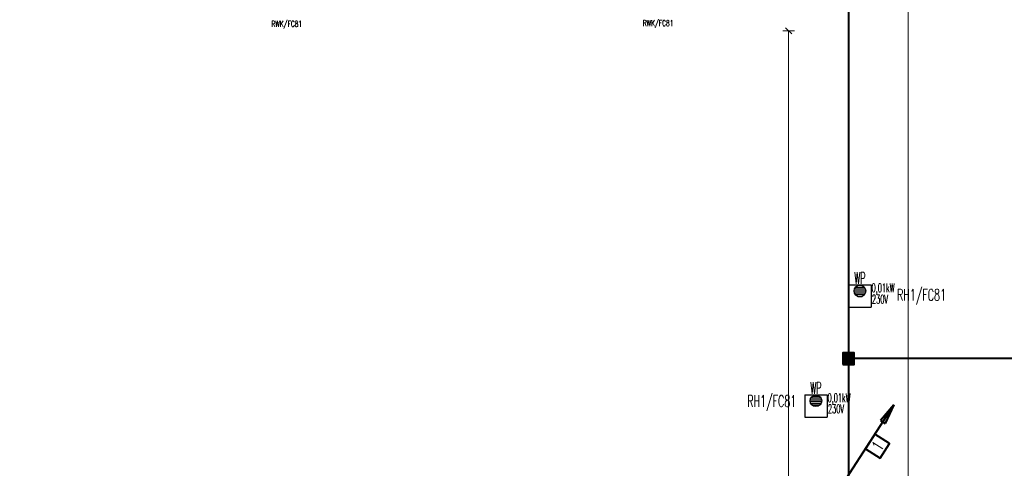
# Model space of a CAD drawing. Header units: millimetres. Extents: x -7955266 to 72030, y -46136 to 9299934.
# Tile 141 of 203: x -5129924 to -5096062, y 6599651 to 6615081. Entities that reach past the tile are written whole.
import ezdxf
from ezdxf.enums import TextEntityAlignment as Align

# ---------------------------------------------------------------- set-up
doc = ezdxf.new("R2010")
doc.units = ezdxf.units.MM
doc.header["$LTSCALE"] = 10
for name, color, linetype, lineweight in [('!XREF', 8, 'Continuous', 5), ('BMS_urzadzenia_nr_obw_magistrala', 140, 'Continuous', 13), ('BMS_urzadzenia_WE_WY', 30, 'Continuous', 20), ('IE_ATRYBUTY_ BLOCK_1', 7, 'Continuous', 25), ('IE_ATRYBUTY_ BLOCK_2', 7, 'Continuous', 18), ('IE_urzadzenia', 30, 'Continuous', 25), ('IE_urzadzenia_nr_obw', 94, 'Continuous', 20), ('IE_zwody', 140, 'Continuous', 40), ('XREF_E_PRZ24002_rzut dachu$0$0-DACH-ISTN', 8, 'Continuous', 5), ('XREF_E_PRZ24002_rzut dachu$0$DO-HALA-WYMIAR', 8, 'Continuous', 5)]:
    doc.layers.add(name, color=color, linetype=linetype, lineweight=lineweight)
doc.styles.add('ROMANS', font='romans.shx', dxfattribs={"width": 0.8})
doc.styles.add('XREF_E_PRZ24002_rzut dachu$0$CP_ATTR', font='ROMANS.SHX')
doc.styles.add('XREF_E_PRZ24002_rzut dachu$0$ROMANS', font='romans.shx', dxfattribs={"width": 0.8})
doc.dimstyles.new('XREF_E_PRZ24002_rzut dachu$0$STANDARD', dxfattribs={"dimscale": 1.4, "dimtxt": 21, "dimasz": 0.5, "dimexe": 0.2, "dimexo": 0.1, "dimgap": 6, "dimtad": 1, "dimdec": 1, "dimrnd": 0.5, "dimzin": 12, "dimdsep": 46, "dimtxsty": 'XREF_E_PRZ24002_rzut dachu$0$ROMANS', "dimblk1": 'XREF_E_PRZ24002_rzut dachu$0$Q', "dimblk2": 'XREF_E_PRZ24002_rzut dachu$0$Q', "dimsah": 1, "dimcen": 0.5, "dimse1": 1, "dimse2": 1, "dimclrd": 8, "dimclre": 8, "dimclrt": 7, "dimadec": 0, "dimazin": 0, "dimtfac": 1, "dimtdec": 1, "dimtix": 1, "dimtmove": 2, "dimatfit": 3, "dimldrblk": 'XREF_E_PRZ24002_rzut dachu$0$Q', "dimfxl": 1, "dimtolj": 1, "dimtzin": 12, "dimarcsym": 0})

# ---------------------------------------------------------------- blocks, each defined once
blk = doc.blocks.new('XREF_E_PRZ24002_rzut dachu$0$Q')
for p, q in [((10.6, 10.6), (-10.6, -10.6)), ((0, 20), (0, -20))]:
    blk.add_line(p, q)
blk = doc.blocks.new('*D270')
at = {"layer": 'XREF_E_PRZ24002_rzut dachu$0$DO-HALA-WYMIAR', "color": 8, "lineweight": -2, "transparency": 16777216}
blk.add_line((-268247.4, 259090.3), (-268247.4, 268362.3), dxfattribs=at)
at = {"layer": 'XREF_E_PRZ24002_rzut dachu$0$DO-HALA-WYMIAR', "color": 8, "linetype": 'ByBlock', "lineweight": -2, "transparency": 16777216}
for p, rotation in [((-268247.4, 268363.3), 90), ((-268247.4, 259089.3), 270)]:
    blk.add_blockref('XREF_E_PRZ24002_rzut dachu$0$Q', p, dxfattribs=dict(at, rotation=rotation))
at = {"layer": 'XREF_E_PRZ24002_rzut dachu$0$DO-HALA-WYMIAR', "color": 7, "transparency": 16777216, "insert": (-268280.4, 263726.3), "char_height": 42, "attachment_point": 5, "rotation": 90, "style": 'XREF_E_PRZ24002_rzut dachu$0$ROMANS'}
blk.add_mtext('\\A1;9274', dxfattribs=at)
blk = doc.blocks.new('*D298')
at = {"layer": 'XREF_E_PRZ24002_rzut dachu$0$DO-HALA-WYMIAR', "color": 8, "lineweight": -2, "transparency": 16777216}
blk.add_line((-268658.6, 250444.3), (-268658.6, 266387.3), dxfattribs=at)
at = {"layer": 'XREF_E_PRZ24002_rzut dachu$0$DO-HALA-WYMIAR', "color": 8, "linetype": 'ByBlock', "lineweight": -2, "transparency": 16777216}
for p, rotation in [((-268658.6, 266388.3), 90), ((-268658.6, 250443.3), 270)]:
    blk.add_blockref('XREF_E_PRZ24002_rzut dachu$0$Q', p, dxfattribs=dict(at, rotation=rotation))
at = {"layer": 'XREF_E_PRZ24002_rzut dachu$0$DO-HALA-WYMIAR', "color": 7, "transparency": 16777216, "insert": (-268691.6, 258415.8), "char_height": 42, "attachment_point": 5, "rotation": 90, "style": 'XREF_E_PRZ24002_rzut dachu$0$ROMANS'}
blk.add_mtext('\\A1;15945', dxfattribs=at)
blk = doc.blocks.new('urzadzenie_wpust dachowy')
h = blk.add_hatch()
h.set_pattern_fill('ANSI31', color=256, scale=10, angle=315, style=0)
h.set_pattern_definition([(0, (3e-14, -297.45), (1e-14, 31.75), [])])
edge = h.paths.add_edge_path()
edge.add_arc((-1, -104), 100, 0, 360)
for p, q in [((-192, 0), (192, 0)), ((-192, 0), (-192, -384)), ((192, 0), (192, -384)), ((-192, -384), (192, -384))]:
    blk.add_line(p, q)
blk.add_circle((-1, -104), 100)
at = {"layer": 'BMS_urzadzenia_nr_obw_magistrala', "style": 'ROMANS', "width": 0.5, "flags": 8}
blk.add_attdef('ADR_BMS', (239, -153), '', height=150, dxfattribs=at)
at = {"layer": 'BMS_urzadzenia_WE_WY', "style": 'ROMANS', "width": 0.5, "flags": 8}
blk.add_attdef('BMS_WE_WY', (239, -358), '', height=150, dxfattribs=at)
at = {"layer": 'IE_ATRYBUTY_ BLOCK_1', "style": 'ROMANS', "width": 0.5, "flags": 8}
blk.add_attdef('TYP', text='', height=200, dxfattribs=at).set_placement((-1, 18), align=Align.CENTER)
at = {"layer": 'IE_ATRYBUTY_ BLOCK_2', "style": 'ROMANS', "width": 0.5, "flags": 8}
for tag, p in [('OPIS1', (-1, -366)), ('OPIS2', (-1, -759))]:
    blk.add_attdef(tag, text='', height=150, dxfattribs=at).set_placement(p, align=Align.CENTER)
at = {"layer": 'IE_urzadzenia_nr_obw', "style": 'ROMANS', "width": 0.5, "flags": 8}
blk.add_attdef('NR_OBW', text='', height=150, dxfattribs=at).set_placement((-1, -570), align=Align.CENTER)
blk = doc.blocks.new('przewody_odprowadzajace')
h = blk.add_hatch(color=256)
h.dxf.hatch_style = 1
h.paths.add_polyline_path([(581, 987), (621, 962), (814, 1260)])
h.paths.add_polyline_path([(661, 936), (814, 1260), (621, 962)])
for p, q in [((0, 0), (814, 1260)), ((814, 1260), (581, 987)), ((814, 1260), (661, 936)), ((581, 987), (661, 936))]:
    blk.add_line(p, q)
blk.add_lwpolyline([(577, 341), (740, 593), (488, 756), (325, 504)], close=True)
at = {"layer": 'IE_ATRYBUTY_ BLOCK_1', "style": 'ROMANS', "width": 0.7, "flags": 8}
blk.add_attdef('TYP', text='', height=200, rotation=57.1551, dxfattribs=at).set_placement((533, 549), align=Align.MIDDLE_CENTER)
at = {"layer": 'IE_ATRYBUTY_ BLOCK_2', "style": 'ROMANS', "width": 0.6, "flags": 8}
for tag, p in [('OPIS1', (932, 919)), ('OPIS2', (932, 719))]:
    blk.add_attdef(tag, text='', height=150, dxfattribs=at).set_placement(p, align=Align.CENTER)
blk = doc.blocks.new('polaczenie_skrecane')
blk.add_hatch(color=256).paths.add_polyline_path([(-100, -100), (100, -100), (100, 100), (-100, 100)])
for p, q in [((100, -100), (-100, 100)), ((100, 100), (-100, -100))]:
    blk.add_line(p, q)
blk.add_lwpolyline([(-100, -100), (100, -100), (100, 100), (-100, 100)], close=True)
at = {"layer": 'IE_ATRYBUTY_ BLOCK_1', "style": 'ROMANS', "width": 0.7, "flags": 8}
blk.add_attdef('TYP', text='', height=200, dxfattribs=at).set_placement((0, 120), align=Align.CENTER)
at = {"layer": 'IE_ATRYBUTY_ BLOCK_2', "style": 'ROMANS', "width": 0.6, "flags": 8}
for tag, p in [('OPIS1', (0, -274)), ('OPIS2', (0, -474))]:
    blk.add_attdef(tag, text='', height=150, dxfattribs=at).set_placement(p, align=Align.CENTER)
blk = doc.blocks.new('XREF_E_PRZ24002_rzut dachu')
at = {"layer": 'XREF_E_PRZ24002_rzut dachu$0$0-DACH-ISTN', "linetype": 'ByBlock', "style": 'XREF_E_PRZ24002_rzut dachu$0$CP_ATTR', "flags": 9}
for tag, p, height, width in [('NAME', (-279398.18, 267206.19), 0.01, 2.430116), ('PRODUCER', (-279398.18, 267206.19), 0.01, 2.430116), ('PRODUCT-TYPE', (-279398.18, 267206.19), 0.01, 2.430116), ('ARTICLE', (-279398.18, 267206.19), 0.01, 2.430116), ('FLOW', (-279398.18, 267206.19), 0.01, 2.430116), ('OTHER', (-279398.18, 267206.19), 0.01, 2.430116), ('NAME', (-279644.05, 267204.19), 0.01, 3.078589), ('PRODUCER', (-279644.05, 267204.19), 0.01, 3.078589), ('PRODUCT-TYPE', (-279644.05, 267204.19), 0.01, 3.078589), ('ARTICLE', (-279644.05, 267204.19), 0.01, 3.078589), ('FLOW', (-279644.05, 267204.19), 0.01, 3.078589), ('OTHER', (-279644.05, 267204.19), 0.01, 3.078589), ('NAME', (-279880.82, 267079.33), 0.01, 0.520644), ('PRODUCER', (-279880.82, 267079.33), 0.01, 0.520644), ('PRODUCT-TYPE', (-279880.82, 267079.33), 0.01, 0.520644), ('ARTICLE', (-279880.82, 267079.33), 0.01, 0.520644), ('FLOW', (-279880.82, 267079.33), 0.01, 0.520644), ('OTHER', (-279880.82, 267079.33), 0.01, 0.520644), ('NAME', (-279828.75, 267079.33), 0.0001, 1), ('PRODUCER', (-279828.75, 267079.33), 0.0001, 1), ('PRODUCT-TYPE', (-279828.75, 267079.33), 0.0001, 1), ('ARTICLE', (-279828.75, 267079.33), 0.0001, 1), ('FLOW', (-279828.75, 267079.33), 0.0001, 1), ('OTHER', (-279828.75, 267079.33), 0.0001, 1), ('NAME', (-279558.18, 266590.11), 0.0001, 1), ('PRODUCER', (-279558.18, 266590.11), 0.0001, 1), ('PRODUCT-TYPE', (-279558.18, 266590.11), 0.0001, 1), ('ARTICLE', (-279558.18, 266590.11), 0.0001, 1), ('FLOW', (-279558.18, 266590.11), 0.0001, 1), ('OTHER', (-279558.18, 266590.11), 0.0001, 1), ('NAME', (-280739.27, 251288.91), 0.0001, 1), ('PRODUCER', (-280739.27, 251288.91), 0.0001, 1), ('PRODUCT-TYPE', (-280739.27, 251288.91), 0.0001, 1), ('ARTICLE', (-280739.27, 251288.91), 0.0001, 1), ('FLOW', (-280739.27, 251288.91), 0.0001, 1), ('OTHER', (-280739.27, 251288.91), 0.0001, 1), ('NAME', (-280605.65, 251288.91), 0.0001, 1), ('PRODUCER', (-280605.65, 251288.91), 0.0001, 1), ('PRODUCT-TYPE', (-280605.65, 251288.91), 0.0001, 1), ('ARTICLE', (-280605.65, 251288.91), 0.0001, 1), ('FLOW', (-280605.65, 251288.91), 0.0001, 1), ('OTHER', (-280605.65, 251288.91), 0.0001, 1), ('NAME', (-279957.38, 251288.91), 0.0001, 1), ('PRODUCER', (-279957.38, 251288.91), 0.0001, 1), ('PRODUCT-TYPE', (-279957.38, 251288.91), 0.0001, 1), ('ARTICLE', (-279957.38, 251288.91), 0.0001, 1), ('FLOW', (-279957.38, 251288.91), 0.0001, 1), ('OTHER', (-279957.38, 251288.91), 0.0001, 1)]:
    blk.add_attdef(tag, p, '', height=height, dxfattribs=dict(at, width=width))
for tag, p, height, rotation, width in [('NAME', (-279015.17, 267206.19), 0.0001, 180, 1), ('PRODUCER', (-279015.17, 267206.19), 0.0001, 180, 1), ('PRODUCT-TYPE', (-279015.17, 267206.19), 0.0001, 180, 1), ('ARTICLE', (-279015.17, 267206.19), 0.0001, 180, 1), ('FLOW', (-279015.17, 267206.19), 0.0001, 180, 1), ('OTHER', (-279015.17, 267206.19), 0.0001, 180, 1), ('PRODUCT-TYPE', (-278926.22, 267206.19), 0.015, 180, 0.592965), ('PRODUCER', (-278926.22, 267206.19), 0.015, 180, 0.592965), ('ARTICLE', (-278926.22, 267206.19), 0.015, 180, 0.592965), ('NAME', (-278926.22, 267206.19), 0.015, 180, 0.592965), ('FLOW', (-278926.22, 267206.19), 0.015, 180, 0.592965), ('OTHER', (-278926.22, 267206.19), 0.015, 180, 0.592965), ('PRODUCT-TYPE', (-279196.19, 267204.19), 0.0001, 180, 1), ('NAME', (-279196.19, 267204.19), 0.0001, 180, 1), ('PRODUCER', (-279196.19, 267204.19), 0.0001, 180, 1), ('ARTICLE', (-279196.19, 267204.19), 0.0001, 180, 1), ('FLOW', (-279196.19, 267204.19), 0.0001, 180, 1), ('OTHER', (-279196.19, 267204.19), 0.0001, 180, 1), ('PRODUCT-TYPE', (-279109.07, 267204.19), 0.015, 180, 0.580797), ('PRODUCER', (-279109.07, 267204.19), 0.015, 180, 0.580797), ('ARTICLE', (-279109.07, 267204.19), 0.015, 180, 0.580797), ('NAME', (-279109.07, 267204.19), 0.015, 180, 0.580797), ('FLOW', (-279109.07, 267204.19), 0.015, 180, 0.580797), ('OTHER', (-279109.07, 267204.19), 0.015, 180, 0.580797), ('NAME', (-281440.06, 251297.51), 0.0001, 135, 1), ('PRODUCER', (-281440.06, 251297.51), 0.0001, 135, 1), ('PRODUCT-TYPE', (-281440.06, 251297.51), 0.0001, 135, 1), ('ARTICLE', (-281440.06, 251297.51), 0.0001, 135, 1), ('FLOW', (-281440.06, 251297.51), 0.0001, 135, 1), ('OTHER', (-281440.06, 251297.51), 0.0001, 135, 1), ('NAME', (-281343.26, 251313.16), 0.0001, 180, 1), ('PRODUCER', (-281343.26, 251313.16), 0.0001, 180, 1), ('PRODUCT-TYPE', (-281343.26, 251313.16), 0.0001, 180, 1), ('ARTICLE', (-281343.26, 251313.16), 0.0001, 180, 1), ('FLOW', (-281343.26, 251313.16), 0.0001, 180, 1), ('OTHER', (-281343.26, 251313.16), 0.0001, 180, 1), ('NAME', (-281411.29, 251268.73), 0.0001, 315, 1), ('PRODUCER', (-281411.29, 251268.73), 0.0001, 315, 1), ('PRODUCT-TYPE', (-281411.29, 251268.73), 0.0001, 315, 1), ('ARTICLE', (-281411.29, 251268.73), 0.0001, 315, 1), ('FLOW', (-281411.29, 251268.73), 0.0001, 315, 1), ('OTHER', (-281411.29, 251268.73), 0.0001, 315, 1), ('NAME', (-281127.88, 251288.91), 0.0001, 180, 1), ('PRODUCER', (-281127.88, 251288.91), 0.0001, 180, 1), ('PRODUCT-TYPE', (-281127.88, 251288.91), 0.0001, 180, 1), ('ARTICLE', (-281127.88, 251288.91), 0.0001, 180, 1), ('FLOW', (-281127.88, 251288.91), 0.0001, 180, 1), ('OTHER', (-281127.88, 251288.91), 0.0001, 180, 1)]:
    blk.add_attdef(tag, p, '', height=height, rotation=rotation, dxfattribs=dict(at, width=width))
at = {"layer": 'XREF_E_PRZ24002_rzut dachu$0$0-DACH-ISTN', "linetype": 'ByBlock', "style": 'XREF_E_PRZ24002_rzut dachu$0$CP_ATTR', "text_generation_flag": 4, "width": 1, "flags": 9}
for tag, p, rotation in [('NAME', (-279463.18, 267141.19), 90), ('PRODUCER', (-279463.18, 267141.19), 90), ('PRODUCT-TYPE', (-279463.18, 267141.19), 90), ('ARTICLE', (-279463.18, 267141.19), 90), ('FLOW', (-279463.18, 267141.19), 90), ('OTHER', (-279463.18, 267141.19), 90), ('NAME', (-281127.88, 251288.91), 180), ('PRODUCER', (-281127.88, 251288.91), 180), ('PRODUCT-TYPE', (-281127.88, 251288.91), 180), ('ARTICLE', (-281127.88, 251288.91), 180), ('FLOW', (-281127.88, 251288.91), 180), ('OTHER', (-281127.88, 251288.91), 180)]:
    blk.add_attdef(tag, p, '', height=0.0001, rotation=rotation, dxfattribs=at)
at = {"layer": 'XREF_E_PRZ24002_rzut dachu$0$0-DACH-ISTN', "linetype": 'ByBlock', "style": 'XREF_E_PRZ24002_rzut dachu$0$CP_ATTR', "flags": 9}
for tag, p, height, rotation in [('PRODUCT-TYPE', (-279586.68, 266526.19), 0.0025, 180), ('PRODUCER', (-279586.68, 266526.19), 0.0025, 180), ('ARTICLE', (-279586.68, 266526.19), 0.0025, 180), ('NAME', (-279586.68, 266526.19), 0.0025, 180), ('FLOW', (-279586.68, 266526.19), 0.0025, 180), ('OTHER', (-279586.68, 266526.19), 0.0025, 180), ('NAME', (-281440.06, 251297.51), 0.0001, 315), ('PRODUCER', (-281440.06, 251297.51), 0.0001, 315), ('PRODUCT-TYPE', (-281440.06, 251297.51), 0.0001, 315), ('ARTICLE', (-281440.06, 251297.51), 0.0001, 315), ('FLOW', (-281440.06, 251297.51), 0.0001, 315), ('OTHER', (-281440.06, 251297.51), 0.0001, 315), ('NAME', (-281117.1, 251288.91), 0.0001, 180), ('PRODUCER', (-281117.1, 251288.91), 0.0001, 180), ('PRODUCT-TYPE', (-281117.1, 251288.91), 0.0001, 180), ('ARTICLE', (-281117.1, 251288.91), 0.0001, 180), ('FLOW', (-281117.1, 251288.91), 0.0001, 180), ('OTHER', (-281117.1, 251288.91), 0.0001, 180), ('NAME', (-280739.27, 251288.91), 0.0001, 180), ('PRODUCER', (-280739.27, 251288.91), 0.0001, 180), ('PRODUCT-TYPE', (-280739.27, 251288.91), 0.0001, 180), ('ARTICLE', (-280739.27, 251288.91), 0.0001, 180), ('FLOW', (-280739.27, 251288.91), 0.0001, 180), ('OTHER', (-280739.27, 251288.91), 0.0001, 180), ('NAME', (-279957.38, 251288.91), 0.0001, 180), ('PRODUCER', (-279957.38, 251288.91), 0.0001, 180), ('PRODUCT-TYPE', (-279957.38, 251288.91), 0.0001, 180), ('ARTICLE', (-279957.38, 251288.91), 0.0001, 180), ('FLOW', (-279957.38, 251288.91), 0.0001, 180), ('OTHER', (-279957.38, 251288.91), 0.0001, 180)]:
    blk.add_attdef(tag, p, '', height=height, rotation=rotation, dxfattribs=at)
at = {"layer": 'XREF_E_PRZ24002_rzut dachu$0$0-DACH-ISTN', "linetype": 'ByBlock', "style": 'XREF_E_PRZ24002_rzut dachu$0$CP_ATTR'}
for tag, p, height, flags in [('GROUP', (-281520.03, 251451.25), 0.00005, 1), ('NUMBER', (-281520.03, 251451.25), 0.00005, 1), ('PRODUCER', (-281520.03, 251451.25), 0.00005, 1), ('ARTICLE', (-281520.03, 251451.25), 0.00005, 1), ('PRODUCT-TYPE', (-281520.03, 251451.25), 0.00005, 1), ('ORDER-NO', (-281520.03, 251451.25), 0.00005, 1), ('CHARACTER', (-281520.03, 251451.25), 0.00005, 1), ('DN', (-281520.03, 251451.25), 0.00005, 1), ('NAME', (-281520.03, 251451.25), 0.00005, 1), ('TEMPERATURE', (-281520.03, 251451.25), 0.00005, 1), ('FLOW', (-281520.03, 251451.25), 0.00005, 1), ('POWER', (-281520.03, 251451.25), 0.00005, 1), ('VOLTAGE', (-281520.03, 251451.25), 0.00005, 1), ('WEIGHT', (-281520.03, 251451.25), 0.00005, 1), ('PN', (-281520.03, 251451.25), 0.00005, 1), ('H', (-281520.03, 251451.25), 0.00005, 1), ('VAL', (-281520.03, 251451.25), 0.00005, 1), ('NAME', (-281343.26, 251313.16), 0.0001, 9), ('PRODUCER', (-281343.26, 251313.16), 0.0001, 9), ('PRODUCT-TYPE', (-281343.26, 251313.16), 0.0001, 9), ('ARTICLE', (-281343.26, 251313.16), 0.0001, 9), ('FLOW', (-281343.26, 251313.16), 0.0001, 9), ('OTHER', (-281343.26, 251313.16), 0.0001, 9), ('NAME', (-281393.61, 251261.41), 0.0001, 9), ('PRODUCER', (-281393.61, 251261.41), 0.0001, 9), ('PRODUCT-TYPE', (-281393.61, 251261.41), 0.0001, 9), ('ARTICLE', (-281393.61, 251261.41), 0.0001, 9), ('FLOW', (-281393.61, 251261.41), 0.0001, 9), ('OTHER', (-281393.61, 251261.41), 0.0001, 9), ('NAME', (-281127.88, 251288.91), 0.0001, 9), ('PRODUCER', (-281127.88, 251288.91), 0.0001, 9), ('PRODUCT-TYPE', (-281127.88, 251288.91), 0.0001, 9), ('ARTICLE', (-281127.88, 251288.91), 0.0001, 9), ('FLOW', (-281127.88, 251288.91), 0.0001, 9), ('OTHER', (-281127.88, 251288.91), 0.0001, 9), ('NAME', (-280750.05, 251288.91), 0.0001, 9), ('PRODUCER', (-280750.05, 251288.91), 0.0001, 9), ('PRODUCT-TYPE', (-280750.05, 251288.91), 0.0001, 9), ('ARTICLE', (-280750.05, 251288.91), 0.0001, 9), ('FLOW', (-280750.05, 251288.91), 0.0001, 9), ('OTHER', (-280750.05, 251288.91), 0.0001, 9), ('NAME', (-280647.27, 251288.91), 0.0001, 9), ('PRODUCER', (-280647.27, 251288.91), 0.0001, 9), ('PRODUCT-TYPE', (-280647.27, 251288.91), 0.0001, 9), ('ARTICLE', (-280647.27, 251288.91), 0.0001, 9), ('FLOW', (-280647.27, 251288.91), 0.0001, 9), ('OTHER', (-280647.27, 251288.91), 0.0001, 9), ('GROUP', (-281345.5, 250753.98), 0.00005, 1), ('NUMBER', (-281345.5, 250753.98), 0.00005, 1), ('PRODUCER', (-281345.5, 250753.98), 0.00005, 1), ('ARTICLE', (-281345.5, 250753.98), 0.00005, 1), ('PRODUCT-TYPE', (-281345.5, 250753.98), 0.00005, 1), ('ORDER-NO', (-281345.5, 250753.98), 0.00005, 1), ('CHARACTER', (-281345.5, 250753.98), 0.00005, 1), ('DN', (-281345.5, 250753.98), 0.00005, 1), ('NAME', (-281345.5, 250753.98), 0.00005, 1), ('TEMPERATURE', (-281345.5, 250753.98), 0.00005, 1), ('FLOW', (-281345.5, 250753.98), 0.00005, 1), ('POWER', (-281345.5, 250753.98), 0.00005, 1), ('VOLTAGE', (-281345.5, 250753.98), 0.00005, 1), ('WEIGHT', (-281345.5, 250753.98), 0.00005, 1), ('PN', (-281345.5, 250753.98), 0.00005, 1), ('H', (-281345.5, 250753.98), 0.00005, 1), ('VAL', (-281345.5, 250753.98), 0.00005, 1)]:
    blk.add_attdef(tag, p, '', height=height, dxfattribs=dict(at, flags=flags))
at = {"layer": 'XREF_E_PRZ24002_rzut dachu$0$0-DACH-ISTN', "linetype": 'ByBlock', "style": 'XREF_E_PRZ24002_rzut dachu$0$CP_ATTR', "text_generation_flag": 4, "width": 1, "flags": 9}
for tag in ['NAME', 'PRODUCER', 'PRODUCT-TYPE', 'ARTICLE', 'FLOW', 'OTHER']:
    blk.add_attdef(tag, (-280739.27, 251288.91), '', height=0.0001, dxfattribs=at)
at = {"layer": 'XREF_E_PRZ24002_rzut dachu$0$0-DACH-ISTN', "linetype": 'ByBlock', "style": 'XREF_E_PRZ24002_rzut dachu$0$CP_ATTR', "flags": 9}
for tag, p in [('GROUP', (-280584.33, 251288.18)), ('ARTICLE', (-280584.33, 251288.17)), ('PRODUCT-TYPE', (-280584.33, 251288.17)), ('ORDER-NO', (-280584.33, 251288.16)), ('PRODUCER', (-280584.33, 251288.16)), ('NAME', (-280584.32, 251288.18)), ('NUMBER', (-280584.33, 251288.18)), ('TEMPERATURE', (-280584.31, 251288.18)), ('FLOW', (-280584.31, 251288.18)), ('CHARACTER', (-280584.31, 251288.17)), ('POWER', (-280584.31, 251288.16)), ('VOLTAGE', (-280584.31, 251288.16)), ('PN', (-280584.3, 251288.18)), ('OTHER', (-280584.3, 251288.18)), ('DN', (-280584.3, 251288.17))]:
    blk.add_attdef(tag, text='', height=0.002, dxfattribs=at).set_placement(p, align=Align.MIDDLE_LEFT)
at = {"layer": 'XREF_E_PRZ24002_rzut dachu$0$0-DACH-ISTN', "linetype": 'ByBlock', "style": 'XREF_E_PRZ24002_rzut dachu$0$CP_ATTR', "width": 1, "flags": 9}
for tag, height, p in [('GROUP', 0.00158, (-279928.78, 251288.33)), ('ARTICLE', 0.00158, (-279928.78, 251288.33)), ('PRODUCT-TYPE', 0.00158, (-279928.78, 251288.33)), ('ORDER-NO', 0.00157, (-279928.78, 251288.32)), ('PRODUCER', 0.00158, (-279928.78, 251288.32)), ('NAME', 0.00158, (-279928.77, 251288.34)), ('NUMBER', 0.00158, (-279928.78, 251288.34)), ('TEMPERATURE', 0.00158, (-279928.77, 251288.34)), ('OTHER', 0.00158, (-279928.76, 251288.34)), ('CHARACTER', 0.00158, (-279928.76, 251288.33)), ('FLOW', 0.00158, (-279928.76, 251288.33)), ('POWER', 0.00158, (-279928.76, 251288.32)), ('VOLTAGE', 0.00158, (-279928.76, 251288.32)), ('DN', 0.00158, (-279928.75, 251288.33)), ('PN', 0.00158, (-279928.75, 251288.33))]:
    blk.add_attdef(tag, text='', height=height, dxfattribs=at).set_placement(p, align=Align.MIDDLE_LEFT)
at = {"layer": 'XREF_E_PRZ24002_rzut dachu$0$DO-HALA-WYMIAR'}
for base, p1, p2, picture, middle in [((-268247.37, 268363.33), (-268227.37, 259089.33, 0), (-268247.31, 268363.33, 0), '*D270', (-268280.37, 263726.33)), ((-268658.61, 266388.33), (-268533.04, 250443.33, 0), (-268481.68, 266388.33, 0), '*D298', (-268691.61, 258415.83))]:
    dim = blk.add_linear_dim(base=base, p1=p1, p2=p2, angle=90, dimstyle='XREF_E_PRZ24002_rzut dachu$0$STANDARD', override={"dimscale": 2}, dxfattribs=at)
    dim.commit()
    dim.dimension.update_dxf_attribs({"geometry": picture, "text_midpoint": middle})

msp = doc.modelspace()

# ---------------------------------------------------------------- linework, layer by layer
at = {"layer": 'IE_zwody'}
for p, q in [((-5101421, 6634448, 0), (-5101421, 6542312, 0)), ((-5093982, 6603425, 0), (-5101421, 6603425, 0))]:
    msp.add_line(p, q, dxfattribs=at)

# ---------------------------------------------------------------- block references
at = {"layer": '!XREF', "xscale": 10, "yscale": 10, "zscale": 10}
msp.add_blockref('XREF_E_PRZ24002_rzut dachu', (-2416894, 3950814, 0), dxfattribs=at)
at = {"layer": 'IE_urzadzenia'}
ref = msp.add_blockref('urzadzenie_wpust dachowy', (-5101026, 6605958), dxfattribs=dict(at, xscale=2, yscale=2, zscale=2))
ref.add_attrib('OPIS1', '0,01kW', dxfattribs={"layer": 'IE_ATRYBUTY_ BLOCK_2', "height": 300, "style": 'ROMANS', "width": 0.5, "flags": 8}).set_placement((-5100232, 6605705), align=Align.CENTER)
ref.add_attrib('OPIS2', '230V', dxfattribs={"layer": 'IE_ATRYBUTY_ BLOCK_2', "height": 300, "style": 'ROMANS', "width": 0.5, "flags": 8}).set_placement((-5100336, 6605320), align=Align.CENTER)
ref.add_attrib('TYP', 'WP', dxfattribs={"layer": 'IE_ATRYBUTY_ BLOCK_1', "height": 400, "style": 'ROMANS', "width": 0.5, "flags": 8}).set_placement((-5101027, 6605994), align=Align.CENTER)
ref = msp.add_blockref('urzadzenie_wpust dachowy', (-5102540, 6602181), dxfattribs=dict(at, xscale=2, yscale=2, zscale=2))
ref.add_attrib('OPIS1', '0,01kW', dxfattribs={"layer": 'IE_ATRYBUTY_ BLOCK_2', "height": 300, "style": 'ROMANS', "width": 0.5, "flags": 8}).set_placement((-5101746, 6601928), align=Align.CENTER)
ref.add_attrib('OPIS2', '230V', dxfattribs={"layer": 'IE_ATRYBUTY_ BLOCK_2', "height": 300, "style": 'ROMANS', "width": 0.5, "flags": 8}).set_placement((-5101850, 6601543), align=Align.CENTER)
ref.add_attrib('TYP', 'WP', dxfattribs={"layer": 'IE_ATRYBUTY_ BLOCK_1', "height": 400, "style": 'ROMANS', "width": 0.5, "flags": 8}).set_placement((-5102541, 6602216), align=Align.CENTER)
at = {"layer": 'IE_zwody', "linetype": 'Continuous', "ltscale": 20, "xscale": 2, "yscale": 2, "zscale": 2}
msp.add_blockref('polaczenie_skrecane', (-5101421, 6603425, 0), dxfattribs=at)
at = {"layer": 'IE_zwody'}
ref = msp.add_blockref('przewody_odprowadzajace', (-5101486, 6599317, 0), dxfattribs=dict(at, xscale=2, yscale=2))
ref.add_attrib('TYP', '1', dxfattribs={"layer": 'IE_ATRYBUTY_ BLOCK_1', "height": 400, "rotation": 57.1551, "style": 'ROMANS', "width": 0.7}).set_placement((-5100420, 6600415, 0), align=Align.MIDDLE_CENTER)

# ---------------------------------------------------------------- texts
at = {"layer": 'IE_urzadzenia_nr_obw', "style": 'ROMANS', "width": 0.6}
for s, height, p in [('RWK/FC81', 200, (-5121263, 6614839, 0)), ('RWK/FC81', 200, (-5108494, 6614863, 0)), ('RH1/FC81', 400, (-5099753, 6605417)), ('RH1/FC81', 400, (-5104902, 6601763))]:
    msp.add_text(s, height=height, dxfattribs=at).set_placement(p)

doc.saveas('drawing.dxf')
